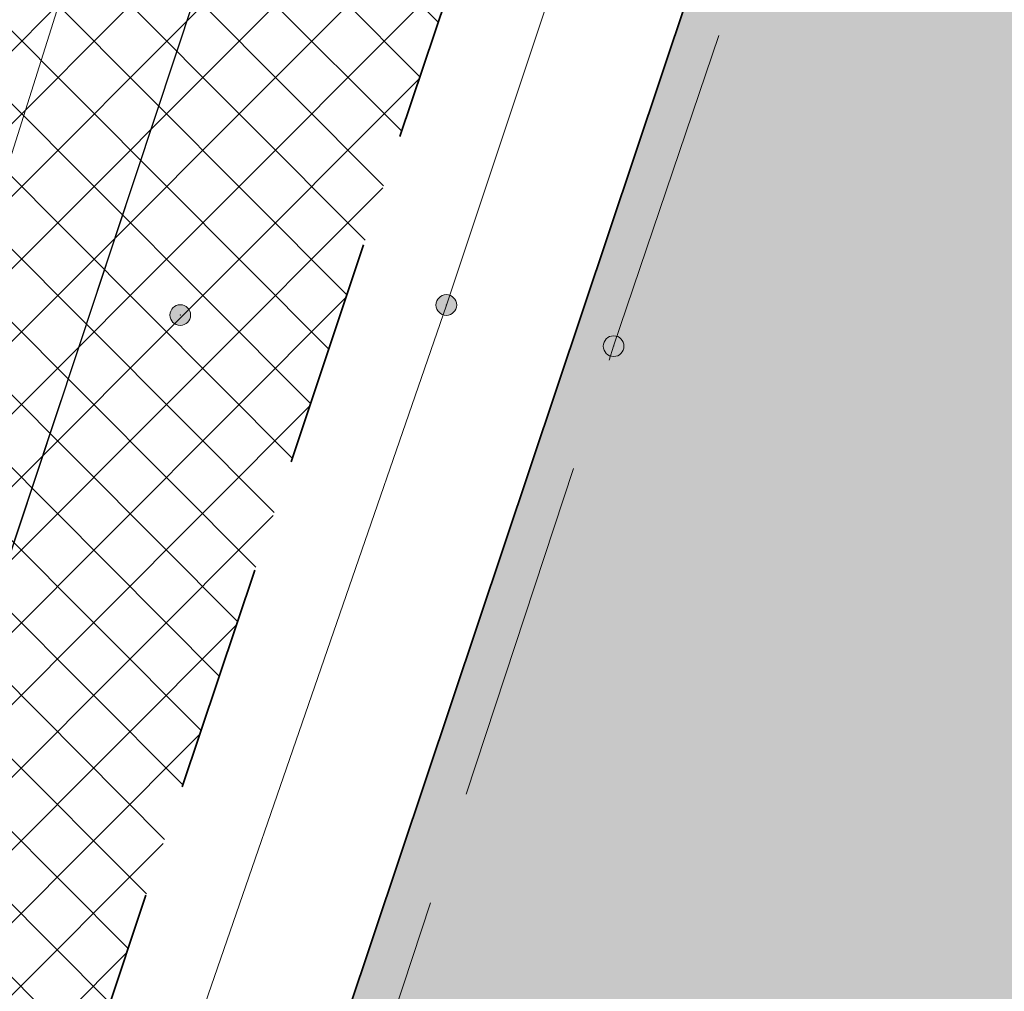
# Model space of a CAD drawing. Header units: metres. Extents: x 6599594 to 6600699, y 5687867 to 5691114.
# Tile 99 of 256: x 6599884.51 to 6599888.82, y 5688674.1 to 5688678.36. Entities that reach past the tile are written whole.
import ezdxf

# ---------------------------------------------------------------- set-up
doc = ezdxf.new("R2010")
doc.units = ezdxf.units.M
doc.header["$MEASUREMENT"] = 0
for name, pattern in [('1', [0]), ('BUG', [1.5, 1, -0.5]), ('GUK', [2, 1.5, -0.5]), ('GUZ', [1, 0.5, -0.5]), ('L_0_06', [2, 1.5, -0.5])]:
    doc.linetypes.add(name, pattern=pattern)
doc.layers.get('0').update_dxf_attribs({"color": 253, "linetype": 'CONTINUOUS', "lineweight": 13})
for name, color, linetype, lineweight in [('_kolor chodnik', 50, '1', 5), ('_kolor jezdnia', 4, '1', 0), ('_kolor zjazdy kostka', 7, '1', 5), ('_kolor ścieżka @ 1', 10, '1', 0), ('_kraweznik', 7, 'CONTINUOUS', 35), ('_obrzeze', 10, 'BUG', 35), ('Dzialki', 130, '1', 30), ('Kontury', 252, 'GUK', 9), ('OT_Komunikacja', 7, 'CONTINUOUS', 0), ('pkt_sztuczny_i_naturalny', 7, 'CONTINUOUS', 5), ('Uzytki', 252, 'GUZ', 9)]:
    doc.layers.add(name, color=color, linetype=linetype, lineweight=lineweight)
pattern_1 = [(45, (0, 0), (-0.1414213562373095, 0.1414213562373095), []), (135, (0, 0), (-0.1414213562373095, -0.1414213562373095), [])]

# ---------------------------------------------------------------- blocks, each defined once
blk = doc.blocks.new('169')
at = {"linetype": 'Continuous', "lineweight": 13}
blk.add_hatch(color=0, dxfattribs=at).paths.add_polyline_path([(0, -0.090553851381, 1), (0, 0.090553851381, 1)])
at = {"color": 0, "linetype": 'Continuous', "lineweight": 13}
blk.add_circle((0, 0), 0.090553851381, dxfattribs=at)
blk = doc.blocks.new('168')
at = {"linetype": 'Continuous', "lineweight": 13}
blk.add_hatch(color=0, dxfattribs=at).paths.add_polyline_path([(0, -0.090553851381, 1), (0, 0.090553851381, 1)])
at = {"color": 0, "linetype": 'Continuous', "lineweight": 13}
blk.add_circle((0, 0), 0.090553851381, dxfattribs=at)

msp = doc.modelspace()

# ---------------------------------------------------------------- hatches: boundary and pattern name
at = {"layer": '_kolor chodnik'}
h = msp.add_hatch(dxfattribs=at)
h.set_pattern_fill('ANSI37', color=256, scale=1.6)
h.set_pattern_definition(pattern_1)
h.paths.add_polyline_path([(6599849.938171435, 5688542.085872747), (6599852.232147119, 5688548.938742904), (6599853.573135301, 5688548.489851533), (6599853.827082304, 5688549.248475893), (6599851.793849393, 5688549.929093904), (6599849.895278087, 5688548.982823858), (6599847.823506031, 5688542.793750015)])
edge = h.paths.add_edge_path()
edge.add_line((6600018.106075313, 5689087.454911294), (6600022.42781917, 5689091.229234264))
edge.add_line((6600022.42781917, 5689091.229234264), (6600020.233254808, 5689093.742094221))
edge.add_line((6600020.233254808, 5689093.742094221), (6600017.159471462, 5689091.057656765))
edge.add_arc((6600023.275194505, 5689085.385140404), 8.34143334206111, 137.1531558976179, 148.8016577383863)
edge.add_line((6600016.140105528, 5689089.706021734), (6600018.106075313, 5689087.454911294))
h.paths.add_polyline_path([(6600038.501784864, 5689187.59229436), (6600037.906968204, 5689187.700586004), (6600037.638296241, 5689186.224843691), (6600038.240083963, 5689186.115282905)])
h.paths.add_polyline_path([(6600069.098302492, 5689360.276020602), (6600068.321239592, 5689360.413462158), (6600068.064048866, 5689358.936495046), (6600068.836639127, 5689358.799546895)])
h.paths.add_polyline_path([(6600082.393785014, 5689362.950258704), (6600082.941124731, 5689366.103121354), (6600081.481377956, 5689366.361351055), (6600080.923159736, 5689363.210828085)])
h.paths.add_polyline_path([(6600074.022236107, 5689388.065861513), (6600072.983907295, 5689388.249860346), (6600072.723374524, 5689386.772538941), (6600073.760538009, 5689386.588865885)])
h.paths.add_polyline_path([(6600105.602402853, 5689486.45426531), (6600106.738797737, 5689489.760539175), (6600105.28818975, 5689490.281952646), (6600104.132785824, 5689486.965912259)])
h.paths.add_polyline_path([(6600132.519778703, 5689678.737346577), (6600131.636986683, 5689678.922259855), (6600131.330470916, 5689677.453953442), (6600132.212256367, 5689677.269208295)])
h.paths.add_polyline_path([(6600156.649397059, 5689798.7449027), (6600156.48800471, 5689797.95886096), (6600157.450195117, 5689797.757316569), (6600157.615023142, 5689798.542205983)])
h.paths.add_polyline_path([(6600189.055358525, 5689948.643107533), (6600187.902868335, 5689948.884512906), (6600187.600024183, 5689947.417400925), (6600188.748131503, 5689947.176379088)])
edge = h.paths.add_edge_path()
edge.add_line((6600204.459383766, 5690032.969035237), (6600204.153258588, 5690031.227801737))
edge.add_arc((6600202.328347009, 5690027.299936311), 4.331100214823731, 41.853001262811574, 65.08011546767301, ccw=False)
edge.add_arc((6600032.903931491, 5690051.979071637), 174.020003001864, 352.8070218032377, 353.495463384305)
edge.add_arc((6600202.372679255, 5690027.343587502), 5.999999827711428, 55.12102442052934, 69.64815978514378)
edge = h.paths.add_edge_path()
edge.add_line((6600205.046027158, 5690040.265402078), (6600204.972740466, 5690038.483452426))
edge.add_arc((6600203.986269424, 5690044.401803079), 5.999999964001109, 279.4630688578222, 294.9140560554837)
edge.add_line((6600206.513819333, 5690038.960158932), (6600206.607027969, 5690041.030672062))
edge.add_arc((6600203.986269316, 5690044.401803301), 4.270000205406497, 284.3702444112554, 307.86193139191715, ccw=False)
edge = h.paths.add_edge_path()
edge.add_arc((6600203.547470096, 5690044.558759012), 6.446878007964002, 324.43500910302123, 356.20133685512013, ccw=False)
edge.add_arc((6600203.986269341, 5690044.401803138), 6.000000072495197, 323.2169970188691, 357.4193489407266)
h.paths.add_polyline_path([(6600208.910055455, 5690121.713696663), (6600208.146285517, 5690121.748120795), (6600207.125602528, 5690121.794124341), (6600209.971605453, 5690121.665851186)])
edge = h.paths.add_edge_path()
edge.add_line((6600238.769818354, 5690481.648294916), (6600240.338176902, 5690490.87374652))
edge.add_line((6600240.338176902, 5690490.87374652), (6600241.251295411, 5690510.829461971))
edge.add_line((6600241.251295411, 5690510.829461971), (6600239.524022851, 5690510.928942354))
edge.add_line((6600239.524022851, 5690510.928942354), (6600238.633343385, 5690491.167757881))
edge.add_line((6600238.633343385, 5690491.167757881), (6600234.579716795, 5690467.661262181))
edge.add_line((6600234.579716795, 5690467.661262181), (6600234.449796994, 5690464.966873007))
edge.add_arc((6600242.443669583, 5690464.607462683), 8.001948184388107, 177.4256737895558, 268.2543056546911)
edge.add_line((6600242.199903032, 5690456.609228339), (6600242.216657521, 5690457.359274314))
edge.add_line((6600242.216657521, 5690457.359274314), (6600242.305257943, 5690458.836738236))
edge.add_arc((6600242.444504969, 5690464.607952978), 5.772894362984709, 177.0298084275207, 268.6178439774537, ccw=False)
edge.add_line((6600236.679365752, 5690464.907083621), (6600236.951876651, 5690470.95443634))
edge.add_line((6600236.951876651, 5690470.95443634), (6600238.15078669, 5690478.210832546))
edge.add_line((6600238.15078669, 5690478.210832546), (6600238.769818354, 5690481.648294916))
h.paths.add_polyline_path([(6600238.769818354, 5690481.648294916), (6600238.15078669, 5690478.210832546), (6600239.670056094, 5690477.930590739), (6600240.266710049, 5690481.376366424)])
edge = h.paths.add_edge_path()
edge.add_line((6600223.366500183, 5690460.339976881), (6600223.278629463, 5690457.997544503))
edge.add_arc((6600220.967166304, 5690465.656339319), 7.999999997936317, 286.7940807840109, 300.2738222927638)
edge.add_line((6600225.000231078, 5690458.747331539), (6600225.240084, 5690461.623695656))
edge.add_arc((6600221.105749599, 5690465.648640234), 5.76999998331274, 293.06724424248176, 315.7681070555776, ccw=False)
edge = h.paths.add_edge_path()
edge.add_arc((6600220.025145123, 5690444.676291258), 5.770000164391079, 37.996647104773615, 59.94382588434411, ccw=False)
edge.add_line((6600224.572175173, 5690448.22839199), (6600224.817793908, 5690451.081798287))
edge.add_arc((6600220.025145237, 5690444.676291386), 7.999999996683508, 53.19588653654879, 68.15166733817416)
edge.add_line((6600223.00235276, 5690452.101669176), (6600222.91504296, 5690449.670427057))
edge = h.paths.add_edge_path()
edge.add_arc((6600221.105749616, 5690465.648640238), 7.999999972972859, 328.0222308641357, 357.0132597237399)
edge.add_line((6600229.094882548, 5690465.23180147), (6600229.218816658, 5690467.593604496))
edge.add_line((6600229.218816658, 5690467.593604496), (6600228.218919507, 5690467.645774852))
edge.add_line((6600228.218919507, 5690467.645774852), (6600227.891778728, 5690461.411918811))
h.paths.add_polyline_path([(6600200.980142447, 5690012.236744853), (6600202.317278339, 5690011.956662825), (6600202.522293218, 5690012.935421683), (6600201.182321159, 5690013.216097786)])
h.paths.add_polyline_path([(6600196.457878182, 5689983.98337835), (6600195.202332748, 5689984.246370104), (6600194.899091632, 5689982.777335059), (6600196.150355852, 5689982.515240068)])
edge = h.paths.add_edge_path()
edge.add_line((6600112.305909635, 5689517.991018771), (6600112.691041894, 5689519.807934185))
edge.add_line((6600112.691041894, 5689519.807934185), (6600113.245521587, 5689522.423769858))
edge.add_line((6600113.245521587, 5689522.423769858), (6600111.553124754, 5689522.782507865))
edge.add_line((6600111.553124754, 5689522.782507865), (6600107.405864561, 5689503.21722655))
edge.add_line((6600107.405864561, 5689503.21722655), (6600099.494506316, 5689480.361667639))
edge.add_line((6600099.494506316, 5689480.361667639), (6600099.182814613, 5689478.891218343))
edge.add_arc((6600107.008997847, 5689477.232359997), 8.000059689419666, 168.0325629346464, 257.7529108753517)
edge.add_line((6600105.311960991, 5689469.414366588), (6600105.784990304, 5689471.593619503))
edge.add_arc((6600107.008927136, 5689477.232314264), 5.769999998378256, 168.0321375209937, 257.7533362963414, ccw=False)
edge.add_line((6600101.364343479, 5689478.42879883), (6600101.647245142, 5689479.76342708))
edge.add_line((6600101.647245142, 5689479.76342708), (6600104.132785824, 5689486.965912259))
edge.add_line((6600104.132785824, 5689486.965912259), (6600105.28818975, 5689490.281952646))
edge.add_line((6600105.28818975, 5689490.281952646), (6600108.240043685, 5689498.809726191))
edge.add_line((6600108.240043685, 5689498.809726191), (6600112.305909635, 5689517.991018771))
h.paths.add_polyline_path([(6600136.009573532, 5689645.499114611), (6600138.333647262, 5689645.012304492), (6600138.661671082, 5689646.578318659), (6600134.869459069, 5689647.372651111)])
at = {"layer": '_kolor jezdnia'}
h = msp.add_hatch(dxfattribs=at)
h.set_pattern_fill('ANSI37', color=4, scale=3.5)
h.set_pattern_definition([(45, (0, 0), (-0.3093592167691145, 0.3093592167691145), []), (135, (0, 0), (-0.3093592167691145, -0.3093592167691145), [])])
edge = h.paths.add_edge_path()
edge.add_line((6599833.066047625, 5688539.933393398), (6599850.649511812, 5688527.983462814))
edge.add_arc((6599857.337592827, 5688536.653968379), 10.95025544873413, 169.5012687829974, 232.3548431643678, ccw=False)
edge.add_arc((6599858.085851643, 5688536.618142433), 11.69295282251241, 162.2507788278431, 169.9967502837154, ccw=False)
edge.add_line((6599846.949484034, 5688540.182754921), (6599847.823506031, 5688542.793750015))
edge.add_line((6599847.823506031, 5688542.793750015), (6599849.895278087, 5688548.982823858))
edge.add_line((6599849.895278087, 5688548.982823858), (6599852.434748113, 5688556.56906746))
edge.add_line((6599852.434748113, 5688556.56906746), (6599928.48625871, 5688783.760284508))
edge.add_line((6599928.48625871, 5688783.760284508), (6599931.025728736, 5688791.34652811))
edge.add_line((6599931.025728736, 5688791.34652811), (6599996.657773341, 5688987.411326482))
edge.add_line((6599996.657773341, 5688987.411326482), (6599999.197243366, 5688994.997570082))
edge.add_line((6599999.197243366, 5688994.997570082), (6600021.930100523, 5689062.908193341))
edge.add_line((6600021.930100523, 5689062.908193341), (6600017.620224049, 5689067.371531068))
edge.add_line((6600017.620224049, 5689067.371531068), (6600016.714558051, 5689064.654078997))
edge.add_line((6600016.714558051, 5689064.654078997), (6600012.423620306, 5689051.835617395))
edge.add_line((6600012.423620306, 5689051.835617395), (6600009.884150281, 5689044.249373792))
edge.add_line((6600009.884150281, 5689044.249373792), (6599977.53516164, 5688947.612159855))
edge.add_line((6599977.53516164, 5688947.612159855), (6599974.995691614, 5688940.025916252))
edge.add_line((6599974.995691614, 5688940.025916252), (6599942.096912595, 5688841.746295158))
edge.add_line((6599942.096912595, 5688841.746295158), (6599939.557442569, 5688834.160051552))
edge.add_line((6599939.557442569, 5688834.160051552), (6599882.679288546, 5688664.246042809))
edge.add_line((6599882.679288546, 5688664.246042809), (6599880.139818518, 5688656.659799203))
edge.add_line((6599880.139818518, 5688656.659799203), (6599852.46454386, 5688573.984527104))
edge.add_line((6599852.46454386, 5688573.984527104), (6599842.470137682, 5688544.127903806))
edge.add_arc((6599835.706422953, 5688546.652910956), 7.219660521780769, 248.5480913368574, 339.52856074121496, ccw=False)
h.paths.add_polyline_path([(6600044.653202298, 5689172.271628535), (6600046.276244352, 5689181.431901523), (6600047.759199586, 5689189.801539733), (6600051.0603021, 5689208.432603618), (6600052.368792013, 5689215.817578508), (6600054.808584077, 5689229.587499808), (6600056.11707399, 5689236.972474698), (6600057.346666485, 5689243.912161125), (6600058.655146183, 5689251.297078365), (6600058.831439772, 5689252.292060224), (6600060.098987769, 5689259.445963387), (6600060.139929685, 5689259.677035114), (6600061.407468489, 5689266.830886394), (6600072.329030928, 5689328.470998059), (6600073.637511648, 5689335.855921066), (6600077.337304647, 5689356.73715072), (6600078.820259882, 5689365.106788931), (6600081.142794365, 5689378.214921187), (6600082.538516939, 5689386.092227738), (6600095.187867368, 5689457.483787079), (6600091.082877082, 5689465.8405575), (6600089.043088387, 5689454.328211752), (6600087.870641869, 5689447.711051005), (6600087.560133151, 5689445.958573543), (6600086.562151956, 5689440.326076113), (6600082.433200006, 5689417.022719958), (6600080.95024477, 5689408.65308175), (6600077.202698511, 5689387.502337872), (6600075.719743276, 5689379.132699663), (6600073.469199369, 5689366.430874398), (6600071.986244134, 5689358.061236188), (6600069.98686466, 5689346.776955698), (6600068.591142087, 5689338.899649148), (6600065.559290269, 5689321.78820693), (6600064.163567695, 5689313.910900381), (6600059.719426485, 5689288.828650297), (6600058.323703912, 5689280.951343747), (6600057.563846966, 5689276.662793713), (6600056.168124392, 5689268.785487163), (6600054.804920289, 5689261.091711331), (6600053.409197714, 5689253.21440478), (6600053.264817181, 5689252.399536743), (6600051.869094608, 5689244.522230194), (6600051.183555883, 5689240.653124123), (6600049.787833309, 5689232.775817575), (6600046.593849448, 5689214.749319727), (6600045.198126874, 5689206.872013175), (6600044.41754409, 5689202.466488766), (6600042.934588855, 5689194.096850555), (6600036.429952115, 5689157.38538759), (6600034.946996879, 5689149.01574938), (6600030.579776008, 5689124.367629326), (6600027.529365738, 5689107.151445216), (6600024.895072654, 5689094.014582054), (6600030.583685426, 5689094.264316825), (6600032.945013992, 5689106.191885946), (6600043.170247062, 5689163.901990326)])
edge = h.paths.add_edge_path()
edge.add_line((6600111.106812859, 5689535.144351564), (6600111.256844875, 5689535.85214863))
edge.add_line((6600111.256844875, 5689535.85214863), (6600112.915748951, 5689543.678261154))
edge.add_line((6600112.915748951, 5689543.678261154), (6600117.304772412, 5689564.384094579))
edge.add_line((6600117.304772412, 5689564.384094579), (6600119.067357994, 5689572.699339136))
edge.add_line((6600119.067357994, 5689572.699339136), (6600120.087667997, 5689577.512794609))
edge.add_line((6600120.087667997, 5689577.512794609), (6600121.642890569, 5689584.849775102))
edge.add_line((6600121.642890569, 5689584.849775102), (6600128.436769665, 5689616.900852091))
edge.add_line((6600128.436769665, 5689616.900852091), (6600129.991992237, 5689624.237832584))
edge.add_line((6600129.991992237, 5689624.237832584), (6600132.660554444, 5689636.827148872))
edge.add_line((6600132.660554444, 5689636.827148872), (6600133.208838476, 5689639.444704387))
edge.add_line((6600133.208838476, 5689639.444704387), (6600134.848957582, 5689647.274775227))
edge.add_line((6600134.848957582, 5689647.274775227), (6600138.97649476, 5689666.979995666))
edge.add_line((6600138.97649476, 5689666.979995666), (6600140.51410642, 5689674.320687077))
edge.add_line((6600140.51410642, 5689674.320687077), (6600145.209128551, 5689696.735129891))
edge.add_line((6600145.209128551, 5689696.735129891), (6600146.746740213, 5689704.075821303))
edge.add_line((6600146.746740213, 5689704.075821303), (6600151.462308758, 5689726.588354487))
edge.add_line((6600151.462308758, 5689726.588354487), (6600152.999920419, 5689733.929045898))
edge.add_line((6600152.999920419, 5689733.929045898), (6600155.244070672, 5689744.642813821))
edge.add_line((6600155.244070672, 5689744.642813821), (6600156.781682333, 5689751.983505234))
edge.add_line((6600156.781682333, 5689751.983505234), (6600161.635515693, 5689775.156126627))
edge.add_line((6600161.635515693, 5689775.156126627), (6600163.378142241, 5689783.475576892))
edge.add_line((6600163.378142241, 5689783.475576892), (6600163.850769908, 5689785.731942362))
edge.add_line((6600163.850769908, 5689785.731942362), (6600167.028500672, 5689800.902704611))
edge.add_line((6600167.028500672, 5689800.902704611), (6600179.49088801, 5689860.399222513))
edge.add_line((6600179.49088801, 5689860.399222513), (6600181.233514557, 5689868.718672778))
edge.add_line((6600181.233514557, 5689868.718672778), (6600181.84713393, 5689871.648144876))
edge.add_line((6600181.84713393, 5689871.648144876), (6600183.384745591, 5689878.988836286))
edge.add_line((6600183.384745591, 5689878.988836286), (6600184.935818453, 5689886.393792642))
edge.add_line((6600184.935818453, 5689886.393792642), (6600186.575937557, 5689894.223863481))
edge.add_line((6600186.575937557, 5689894.223863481), (6600194.05133812, 5689929.912074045))
edge.add_line((6600194.05133812, 5689929.912074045), (6600195.691457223, 5689937.742144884))
edge.add_line((6600195.691457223, 5689937.742144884), (6600202.915799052, 5689972.231779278))
edge.add_line((6600202.915799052, 5689972.231779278), (6600204.555918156, 5689980.061850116))
edge.add_line((6600204.555918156, 5689980.061850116), (6600206.062781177, 5689987.255744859))
edge.add_line((6600206.062781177, 5689987.255744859), (6600207.702900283, 5689995.085815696))
edge.add_line((6600207.702900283, 5689995.085815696), (6600210.232559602, 5690007.162628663))
edge.add_line((6600210.232559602, 5690007.162628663), (6600211.694938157, 5690014.144150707))
edge.add_arc((6600028.177652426, 5690052.584442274), 187.5000004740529, 348.1696294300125, 357.4195276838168)
edge.add_line((6600215.487522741, 5690044.142720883), (6600208.310270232, 5690026.480446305))
edge.add_arc((6600032.903933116, 5690051.97907145), 177.2500013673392, 348.1696294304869, 351.7289130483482, ccw=False)
edge.add_line((6600206.38894146, 5690015.640182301), (6600205.966941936, 5690013.625519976))
edge.add_line((6600205.966941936, 5690013.625519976), (6600204.326822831, 5690005.795449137))
edge.add_line((6600204.326822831, 5690005.795449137), (6600197.076961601, 5689971.183982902))
edge.add_line((6600197.076961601, 5689971.183982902), (6600195.334335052, 5689962.864532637))
edge.add_line((6600195.334335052, 5689962.864532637), (6600193.44722506, 5689953.855305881))
edge.add_line((6600193.44722506, 5689953.855305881), (6600191.909227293, 5689946.512771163))
edge.add_line((6600191.909227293, 5689946.512771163), (6600185.496844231, 5689915.899498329))
edge.add_line((6600185.496844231, 5689915.899498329), (6600183.856521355, 5689908.068454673))
edge.add_line((6600183.856521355, 5689908.068454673), (6600182.066605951, 5689899.523243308))
edge.add_line((6600182.066605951, 5689899.523243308), (6600180.32407057, 5689891.204228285))
edge.add_line((6600180.32407057, 5689891.204228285), (6600174.320344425, 5689862.541919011))
edge.add_line((6600174.320344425, 5689862.541919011), (6600172.577809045, 5689854.222903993))
edge.add_line((6600172.577809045, 5689854.222903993), (6600163.663810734, 5689811.666703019))
edge.add_line((6600163.663810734, 5689811.666703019), (6600162.023782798, 5689803.837067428))
edge.add_line((6600162.023782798, 5689803.837067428), (6600160.924220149, 5689798.587659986))
edge.add_line((6600160.924220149, 5689798.587659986), (6600159.279208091, 5689790.734229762))
edge.add_line((6600159.279208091, 5689790.734229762), (6600157.107250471, 5689780.365115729))
edge.add_line((6600157.107250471, 5689780.365115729), (6600155.462238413, 5689772.511685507))
edge.add_line((6600155.462238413, 5689772.511685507), (6600153.380318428, 5689762.572418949))
edge.add_line((6600153.380318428, 5689762.572418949), (6600151.735124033, 5689754.718118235))
edge.add_line((6600151.735124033, 5689754.718118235), (6600148.586504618, 5689739.686336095))
edge.add_line((6600148.586504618, 5689739.686336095), (6600146.885007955, 5689731.563243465))
edge.add_line((6600146.885007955, 5689731.563243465), (6600141.75088822, 5689707.052510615))
edge.add_line((6600141.75088822, 5689707.052510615), (6600140.110896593, 5689699.223048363))
edge.add_line((6600140.110896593, 5689699.223048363), (6600133.483561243, 5689667.583574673))
edge.add_line((6600133.483561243, 5689667.583574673), (6600131.860394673, 5689659.834436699))
edge.add_line((6600131.860394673, 5689659.834436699), (6600131.740984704, 5689659.26436315))
edge.add_line((6600131.740984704, 5689659.26436315), (6600130.117814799, 5689651.515209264))
edge.add_line((6600130.117814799, 5689651.515209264), (6600127.27873359, 5689637.961189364))
edge.add_line((6600127.27873359, 5689637.961189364), (6600126.924568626, 5689636.290366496))
edge.add_line((6600126.924568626, 5689636.290366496), (6600125.166244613, 5689627.995226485))
edge.add_line((6600125.166244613, 5689627.995226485), (6600118.009503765, 5689594.232298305))
edge.add_line((6600118.009503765, 5689594.232298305), (6600116.25117975, 5689585.937158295))
edge.add_line((6600116.25117975, 5689585.937158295), (6600113.665314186, 5689573.737975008))
edge.add_line((6600113.665314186, 5689573.737975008), (6600111.898534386, 5689565.402943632))
edge.add_line((6600111.898534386, 5689565.402943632), (6600104.889982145, 5689532.339115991))
edge.add_line((6600104.889982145, 5689532.339115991), (6600103.22663594, 5689524.492047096))
edge.add_line((6600103.22663594, 5689524.492047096), (6600096.623876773, 5689493.342605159))
edge.add_line((6600096.623876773, 5689493.342605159), (6600094.968986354, 5689485.535427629))
edge.add_line((6600094.968986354, 5689485.535427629), (6600094.300101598, 5689482.379870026))
edge.add_line((6600094.300101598, 5689482.379870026), (6600099.182814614, 5689478.891218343))
edge.add_line((6600099.182814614, 5689478.891218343), (6600099.494506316, 5689480.361667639))
edge.add_line((6600099.494506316, 5689480.361667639), (6600111.106812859, 5689535.144351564))
edge = h.paths.add_edge_path()
edge.add_arc((6600239.213891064, 5690851.400367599), 10.00000000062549, -2.8342403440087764, 76.13703556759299, ccw=False)
edge.add_line((6600249.201658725, 5690850.905901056), (6600249.082723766, 5690848.503524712))
edge.add_line((6600249.082723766, 5690848.503524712), (6600247.016487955, 5690806.767468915))
edge.add_line((6600247.016487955, 5690806.767468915), (6600246.092398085, 5690789.152178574))
edge.add_line((6600246.092398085, 5690789.152178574), (6600233.768116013, 5690572.015170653))
edge.add_line((6600233.768116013, 5690572.015170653), (6600228.959056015, 5690465.296202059))
edge.add_line((6600228.959056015, 5690465.296202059), (6600234.588724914, 5690465.017134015))
edge.add_line((6600234.588724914, 5690465.017134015), (6600239.262540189, 5690571.767576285))
edge.add_line((6600239.262540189, 5690571.767576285), (6600252.50503885, 5690806.400146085))
edge.add_line((6600252.50503885, 5690806.400146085), (6600254.569211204, 5690848.094521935))
edge.add_arc((6600262.559425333, 5690847.6989487), 7.999999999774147, 76.13703557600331, 177.1657596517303, ccw=False)
edge.add_line((6600264.476229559, 5690855.465921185), (6600241.609896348, 5690861.109083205))
edge = h.paths.add_edge_path()
edge.add_line((6600250.031475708, 5690451.625307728), (6600250.231741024, 5690455.772579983))
edge.add_line((6600250.231741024, 5690455.772579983), (6600246.257763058, 5690456.417303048))
edge.add_line((6600246.257763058, 5690456.417303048), (6600242.171761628, 5690456.61060902))
edge.add_arc((6600242.563100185, 5690464.586983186), 7.985968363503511, 176.9123644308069, 267.1911945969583, ccw=False)
edge.add_line((6600234.588724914, 5690465.017134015), (6600228.959056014, 5690465.296202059))
edge.add_arc((6600220.965133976, 5690465.657286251), 8.002072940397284, 267.8289300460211, 357.413716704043, ccw=False)
edge.add_line((6600220.661989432, 5690457.660957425), (6600212.406915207, 5690458.119572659))
edge.add_line((6600212.406915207, 5690458.119572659), (6600208.431872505, 5690457.817501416))
edge.add_line((6600208.431872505, 5690457.817501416), (6600208.233912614, 5690454.548331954))
edge.add_line((6600208.233912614, 5690454.548331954), (6600212.129565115, 5690453.127270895))
edge.add_line((6600212.129565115, 5690453.127270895), (6600218.640548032, 5690452.76554962))
edge.add_line((6600218.640548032, 5690452.76554962), (6600216.486747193, 5690452.885205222))
edge.add_line((6600216.486747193, 5690452.885205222), (6600220.468905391, 5690452.663974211))
edge.add_arc((6600220.025145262, 5690444.676291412), 7.99999997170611, -0.3386579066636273, 86.8201700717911, ccw=False)
edge.add_line((6600228.025005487, 5690444.629006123), (6600227.803602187, 5690439.649256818))
edge.add_line((6600227.803602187, 5690439.649256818), (6600226.885525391, 5690435.936828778))
edge.add_line((6600226.885525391, 5690435.936828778), (6600225.534849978, 5690405.967249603))
edge.add_line((6600225.534849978, 5690405.967249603), (6600226.115199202, 5690402.187514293))
edge.add_line((6600226.115199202, 5690402.187514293), (6600213.445139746, 5690121.008786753))
edge.add_line((6600213.445139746, 5690121.008786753), (6600213.352800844, 5690118.960058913))
edge.add_line((6600213.352800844, 5690118.960058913), (6600209.980184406, 5690044.131649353))
edge.add_arc((6600203.98626942, 5690044.401803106), 5.999999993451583, 257.4162346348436, 357.41934921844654, ccw=False)
edge.add_line((6600202.679069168, 5690038.545931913), (6600201.589735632, 5690033.666039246))
edge.add_line((6600201.589735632, 5690033.666039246), (6600203.67987942, 5690033.199458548))
edge.add_arc((6600202.372679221, 5690027.343587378), 5.999999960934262, -8.27108729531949, 77.41623506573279, ccw=False)
edge.add_line((6600208.310270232, 5690026.480446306), (6600215.487522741, 5690044.142720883))
edge.add_line((6600215.487522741, 5690044.142720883), (6600216.199687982, 5690059.9446614))
edge.add_line((6600216.199687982, 5690059.9446614), (6600216.537356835, 5690067.437056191))
edge.add_line((6600216.537356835, 5690067.437056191), (6600223.893528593, 5690230.66011469))
edge.add_line((6600223.893528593, 5690230.66011469), (6600224.231197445, 5690238.152509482))
edge.add_line((6600224.231197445, 5690238.152509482), (6600233.507835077, 5690443.987992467))
edge.add_arc((6600241.499722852, 5690443.627812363), 7.999999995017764, 87.29208981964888, 177.4195277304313, ccw=False)
edge.add_line((6600241.877677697, 5690451.618879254), (6600246.021541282, 5690451.422886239))
edge.add_line((6600246.021541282, 5690451.422886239), (6600246.427694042, 5690451.44338883))
edge.add_line((6600246.427694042, 5690451.44338883), (6600246.79397003, 5690451.461878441))
edge.add_line((6600246.79397003, 5690451.461878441), (6600250.031475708, 5690451.625307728))
edge = h.paths.add_edge_path()
edge.add_line((6600007.33756506, 5689086.20374581), (6600006.980466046, 5689080.740822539))
edge.add_line((6600006.980466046, 5689080.740822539), (6600007.229745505, 5689080.720859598))
edge.add_line((6600007.229745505, 5689080.720859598), (6600008.093335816, 5689080.601653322))
edge.add_line((6600008.093335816, 5689080.601653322), (6600008.702681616, 5689080.53831051))
edge.add_arc((6600008.140193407, 5689070.554142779), 9.999999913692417, -18.557800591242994, 86.77547804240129, ccw=False)
edge.add_line((6600017.620224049, 5689067.371531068), (6600021.930100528, 5689062.908193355))
edge.add_arc((6599734.83819726, 5689159.011261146), 302.7499967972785, 341.4922000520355, 343.8640860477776)
edge.add_arc((6600034.895369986, 5689072.315877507), 9.581213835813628, 98.63328270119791, 164.5273290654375, ccw=False)
edge.add_line((6600033.457137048, 5689081.788529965), (6600033.832640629, 5689081.798737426))
edge.add_line((6600033.832640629, 5689081.798737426), (6600034.422462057, 5689082.05700874))
edge.add_line((6600034.422462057, 5689082.05700874), (6600036.833623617, 5689082.139040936))
edge.add_line((6600036.833623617, 5689082.139040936), (6600036.730225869, 5689087.148851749))
edge.add_line((6600036.730225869, 5689087.148851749), (6600036.579860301, 5689087.134303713))
edge.add_arc((6600036.479565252, 5689093.136286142), 6.002820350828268, 169.1687651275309, 270.9573417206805, ccw=False)
edge.add_line((6600030.583685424, 5689094.264316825), (6600024.895072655, 5689094.014582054))
edge.add_arc((6600015.200558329, 5689096.162123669), 9.929528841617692, 271.0943432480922, 347.5094668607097, ccw=False)
edge.add_arc((6600014.909438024, 5689089.646776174), 3.446070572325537, 264.4236009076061, 278.0194998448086, ccw=False)
edge.add_line((6600014.574573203, 5689086.217014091), (6600014.299554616, 5689086.232508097))
edge.add_line((6600014.299554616, 5689086.232508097), (6600010.474232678, 5689086.448019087))
edge.add_line((6600010.474232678, 5689086.448019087), (6600007.33756506, 5689086.20374581))
edge = h.paths.add_edge_path()
edge.add_line((6600105.490725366, 5689463.953528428), (6600106.927559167, 5689464.047234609))
edge.add_line((6600106.927559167, 5689464.047234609), (6600107.835, 5689468.66))
edge.add_line((6600107.835, 5689468.66), (6600105.311960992, 5689469.414366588))
edge.add_arc((6600107.008997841, 5689477.232359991), 8.000059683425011, 168.0325628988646, 257.75291091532, ccw=False)
edge.add_line((6600099.182814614, 5689478.891218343), (6600094.300101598, 5689482.379870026))
edge.add_arc((6600586.245114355, 5689378.104238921), 502.8750369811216, 168.032376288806, 169.9522165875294)
edge.add_line((6600091.082877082, 5689465.8405575), (6600095.187867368, 5689457.483787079))
edge.add_arc((6600103.065173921, 5689456.088064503), 8.000000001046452, 77.7533362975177, 169.9524553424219, ccw=False)
edge.add_line((6600104.762140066, 5689463.906012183), (6600105.490725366, 5689463.953528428))
at = {"layer": '_kolor zjazdy kostka'}
h = msp.add_hatch(dxfattribs=at)
h.set_pattern_fill('ANSI37', color=256, scale=1.6)
h.set_pattern_definition(pattern_1)
h.paths.add_polyline_path([(6600244.137440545, 5690813.934732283), (6600242.369522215, 5690814.022127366), (6600242.097568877, 5690808.528921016), (6600243.865482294, 5690808.441426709)])
h.paths.add_polyline_path([(6600247.012128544, 5690806.679412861), (6600247.442736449, 5690815.377295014), (6600247.393289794, 5690814.378518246), (6600247.113277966, 5690808.722537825)])
h.paths.add_polyline_path([(6600242.297085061, 5690788.088808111), (6600240.958726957, 5690788.155683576), (6600240.648818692, 5690782.664569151), (6600241.987258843, 5690782.599147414)])
h.paths.add_polyline_path([(6600245.558275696, 5690780.919298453), (6600246.037231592, 5690789.405686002), (6600244.985820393, 5690788.453468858), (6600244.612601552, 5690781.981345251)])
h.paths.add_polyline_path([(6600241.348405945, 5690723.711515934), (6600242.272017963, 5690722.691689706), (6600242.749709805, 5690731.155680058), (6600241.698138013, 5690730.203317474), (6600241.472690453, 5690726.27550499)])
h.paths.add_polyline_path([(6600225.772794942, 5690394.589141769), (6600224.731429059, 5690393.637598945), (6600224.461246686, 5690387.644646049), (6600225.412923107, 5690386.603142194)])
h.paths.add_polyline_path([(6600223.012390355, 5690333.280720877), (6600223.372595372, 5690341.272607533), (6600222.32835346, 5690340.318436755), (6600222.058239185, 5690334.324941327)])
h.paths.add_polyline_path([(6600215.496388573, 5690166.390602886), (6600215.856593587, 5690174.382489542), (6600214.812834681, 5690173.428760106), (6600214.542018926, 5690167.435062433)])
h.paths.add_polyline_path([(6600212.446537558, 5690121.053392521), (6600213.399499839, 5690120.010473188), (6600213.788744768, 5690128.503024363), (6600212.745135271, 5690127.54943145)])
h.paths.add_polyline_path([(6600209.977420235, 5690121.665589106), (6600210.225142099, 5690127.162117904), (6600207.346107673, 5690127.291879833), (6600207.119593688, 5690121.794395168)])
h.paths.add_polyline_path([(6600207.950178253, 5690070.725854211), (6600204.880846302, 5690070.828947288), (6600204.643784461, 5690065.333808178), (6600207.702521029, 5690065.204598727)])
h.paths.add_polyline_path([(6600200.981479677, 5690012.236464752), (6600199.969248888, 5690007.339980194), (6600201.282587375, 5690007.064882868), (6600202.31726072, 5690011.956666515)])
h.paths.add_polyline_path([(6600193.613960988, 5689970.406358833), (6600192.398010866, 5689970.660657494), (6600191.286205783, 5689965.274578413), (6600192.486379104, 5689965.023185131)])
h.paths.add_polyline_path([(6600189.061271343, 5689948.671423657), (6600189.98413328, 5689953.050774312), (6600188.818902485, 5689953.32186217), (6600187.908781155, 5689948.91282903)])
h.paths.add_polyline_path([(6600180.976201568, 5689915.317449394), (6600179.952861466, 5689910.421322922), (6600181.008474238, 5689910.200199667), (6600182.033843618, 5689915.09540201)])
h.paths.add_polyline_path([(6600176.508279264, 5689893.538690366), (6600177.476023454, 5689893.335973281), (6600178.603605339, 5689898.719146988), (6600177.636002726, 5689898.922290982)])
h.paths.add_polyline_path([(6600179.28182965, 5689859.401159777), (6600180.522246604, 5689860.211927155), (6600181.057490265, 5689860.561775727), (6600183.598022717, 5689860.029600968), (6600184.726606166, 5689865.412570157), (6600182.186324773, 5689865.943033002), (6600181.604764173, 5689866.832779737), (6600181.024456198, 5689867.720610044)])
h.paths.add_polyline_path([(6600160.200810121, 5689810.862606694), (6600159.232772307, 5689811.065842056), (6600158.207991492, 5689806.171529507), (6600159.175735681, 5689805.968812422)])
h.paths.add_polyline_path([(6600156.49391753, 5689797.987177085), (6600155.463416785, 5689793.068691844), (6600156.431160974, 5689792.865974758), (6600157.461419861, 5689797.784520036)])
edge = h.paths.add_edge_path()
edge.add_arc((6600173.111981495, 5689800.679690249), 5.999999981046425, 204.673115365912, 239.5411154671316, ccw=False)
edge.add_arc((6600173.162096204, 5689800.685330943), 6.047914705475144, 168.3203586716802, 204.5234866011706, ccw=False)
edge.add_line((6600167.239404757, 5689801.9096668), (6600163.651667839, 5689784.781499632))
edge.add_arc((6600169.524220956, 5689783.551410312), 5.999999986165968, 139.2146049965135, 168.1696294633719, ccw=False)
edge.add_arc((6600169.524220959, 5689783.551410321), 5.999999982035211, 96.80962310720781, 139.2146050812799, ccw=False)
edge.add_line((6600168.812796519, 5689789.509083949), (6600170.070461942, 5689795.507731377))
h.paths.add_polyline_path([(6600163.526364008, 5689776.866746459), (6600166.051243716, 5689776.337874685), (6600167.179826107, 5689781.720838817), (6600164.653945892, 5689782.249920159), (6600163.941148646, 5689783.340449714), (6600163.493329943, 5689784.025580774), (6600161.750703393, 5689775.706130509), (6600162.438017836, 5689776.155376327)])
h.paths.add_polyline_path([(6600152.614191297, 5689774.643430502), (6600153.639138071, 5689779.536616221), (6600152.646757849, 5689779.744928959), (6600151.646447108, 5689774.846147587)])
h.paths.add_polyline_path([(6600150.121074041, 5689767.466820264), (6600148.177624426, 5689758.16795459), (6600149.115997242, 5689757.971390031), (6600151.066362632, 5689767.268392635)])
h.paths.add_polyline_path([(6600142.970741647, 5689739.332500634), (6600141.888449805, 5689734.142420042), (6600144.036614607, 5689733.695518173), (6600145.123068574, 5689738.882330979)])
h.paths.add_polyline_path([(6600136.256357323, 5689701.052153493), (6600137.154085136, 5689700.864096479), (6600138.287960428, 5689706.274871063), (6600137.386492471, 5689706.464182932)])
h.paths.add_polyline_path([(6600130.081494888, 5689667.099389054), (6600129.212847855, 5689667.281639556), (6600128.083282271, 5689661.898895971), (6600128.953953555, 5689661.716447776)])
h.paths.add_polyline_path([(6600128.397394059, 5689659.030340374), (6600127.554144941, 5689659.207226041), (6600126.49340855, 5689653.810049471), (6600127.269860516, 5689653.647397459)])
h.paths.add_polyline_path([(6600134.990411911, 5689640.633636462), (6600137.30714639, 5689640.148363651), (6600138.339560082, 5689645.040620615), (6600136.015486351, 5689645.500958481), (6600135.435178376, 5689646.388788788), (6600134.8548704, 5689647.276619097), (6600133.214751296, 5689639.446548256), (6600134.102581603, 5689640.026856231)])
h.paths.add_polyline_path([(6600122.164164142, 5689634.294831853), (6600121.024067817, 5689628.914244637), (6600122.015114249, 5689628.705875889), (6600123.155614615, 5689634.086346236)])
h.paths.add_polyline_path([(6600114.54207576, 5689593.450769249), (6600113.493359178, 5689593.398339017), (6600112.364315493, 5689588.045694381), (6600113.29076438, 5689587.54753241)])
h.paths.add_polyline_path([(6600110.194543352, 5689572.941097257), (6600109.20781945, 5689573.148880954), (6600108.067717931, 5689567.768269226), (6600109.05014319, 5689567.535215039)])
h.paths.add_polyline_path([(6600119.083213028, 5689565.540446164), (6600119.089125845, 5689565.542290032), (6600121.462438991, 5689565.065690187), (6600122.598093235, 5689570.447168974), (6600120.229622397, 5689570.949214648), (6600119.651446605, 5689571.8119627), (6600119.073270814, 5689572.727655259), (6600117.310757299, 5689564.412754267)])
h.paths.add_polyline_path([(6600101.698666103, 5689532.937884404), (6600100.730666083, 5689533.141679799), (6600099.694214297, 5689528.250234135), (6600100.669121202, 5689528.045267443)])
h.paths.add_polyline_path([(6600094.064021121, 5689496.827028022), (6600093.080194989, 5689497.033910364), (6600092.036590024, 5689492.143967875), (6600093.038865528, 5689491.933250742)])
h.paths.add_polyline_path([(6600083.709836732, 5689453.74980843), (6600082.738586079, 5689448.336231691), (6600084.647281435, 5689448.027407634), (6600085.606840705, 5689453.416583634)])
h.paths.add_polyline_path([(6600084.434394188, 5689446.82589514), (6600083.348896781, 5689447.018140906), (6600082.567374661, 5689442.58660872), (6600083.649300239, 5689442.394910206)])
h.paths.add_polyline_path([(6600078.04194071, 5689410.721110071), (6600078.996952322, 5689416.137564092), (6600078.054833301, 5689416.304853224), (6600077.111232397, 5689410.886043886)])
h.paths.add_polyline_path([(6600072.911565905, 5689386.768652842), (6600071.960466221, 5689381.312635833), (6600072.800073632, 5689381.16322159), (6600073.766450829, 5689386.590709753)])
h.paths.add_polyline_path([(6600082.887400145, 5689379.432062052), (6600085.278102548, 5689379.03494316), (6600086.160383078, 5689383.956496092), (6600083.759726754, 5689384.355378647), (6600083.152078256, 5689385.224725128), (6600082.544429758, 5689386.094071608), (6600081.148707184, 5689378.216765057), (6600082.018053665, 5689378.824413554)])
h.paths.add_polyline_path([(6600080.731401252, 5689363.247695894), (6600080.041469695, 5689363.369939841), (6600079.433821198, 5689364.239286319), (6600078.8261727, 5689365.1086328), (6600077.343217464, 5689356.73899459), (6600078.212563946, 5689357.346643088), (6600079.081910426, 5689357.954291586), (6600081.429189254, 5689357.564866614), (6600082.388748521, 5689362.980514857)])
h.paths.add_polyline_path([(6600069.104215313, 5689360.304336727), (6600070.063917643, 5689365.720487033), (6600069.2708267, 5689365.861009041), (6600068.327152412, 5689360.441778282)])
h.paths.add_polyline_path([(6600066.550616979, 5689345.891799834), (6600065.546169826, 5689346.069805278), (6600064.677796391, 5689341.145792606), (6600065.678290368, 5689340.968483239)])
h.paths.add_polyline_path([(6600061.138656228, 5689321.077501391), (6600060.270282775, 5689316.15348863), (6600061.250715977, 5689315.979734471), (6600062.127590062, 5689320.902245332)])
h.paths.add_polyline_path([(6600055.325252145, 5689288.11325564), (6600054.456878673, 5689283.189242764), (6600055.410852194, 5689283.020177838), (6600056.283178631, 5689287.917022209)])
h.paths.add_polyline_path([(6600048.045675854, 5689182.819289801), (6600050.371939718, 5689182.407116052), (6600051.31444535, 5689187.67761207), (6600048.980409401, 5689188.064690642), (6600048.372760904, 5689188.934037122), (6600047.765112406, 5689189.803383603), (6600046.306982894, 5689181.603992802), (6600046.972918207, 5689182.069462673)])
h.paths.add_polyline_path([(6600040.943690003, 5689201.374141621), (6600039.339175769, 5689201.66987967), (6600038.429882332, 5689196.244216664), (6600039.984130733, 5689195.958493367)])
h.paths.add_polyline_path([(6600032.993704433, 5689156.473759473), (6600032.278185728, 5689156.600537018), (6600031.299242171, 5689151.188930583), (6600032.034145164, 5689151.058111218)])
h.paths.add_polyline_path([(6600026.309179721, 5689123.603833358), (6600025.417362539, 5689118.683970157), (6600026.271201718, 5689118.532684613), (6600027.143528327, 5689123.456001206)])
h.paths.add_polyline_path([(6600013.302986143, 5689054.462576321), (6600015.842456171, 5689062.048819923), (6600014.576741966, 5689061.417973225), (6600012.672139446, 5689055.728290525)])
h.paths.add_polyline_path([(6599974.547216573, 5688938.686171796), (6599977.086686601, 5688946.272415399), (6599975.820972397, 5688945.641568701), (6599973.916369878, 5688939.951886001)])
h.paths.add_polyline_path([(6599942.102825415, 5688841.748139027), (6599940.837111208, 5688841.117292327), (6599938.932508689, 5688835.427609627), (6599939.563355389, 5688834.161895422)])
h.paths.add_polyline_path([(6599882.685201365, 5688664.247886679), (6599881.419487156, 5688663.617039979), (6599879.514884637, 5688657.927357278), (6599880.145731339, 5688656.661643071)])
h.paths.add_polyline_path([(6599851.799762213, 5688549.930937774), (6599853.832995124, 5688549.250319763), (6599855.42016389, 5688553.991722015), (6599853.386930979, 5688554.672340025), (6599852.913795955, 5688555.621625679), (6599852.440660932, 5688556.570911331), (6599849.901190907, 5688548.984667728)])
h.paths.add_polyline_path([(6600233.581687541, 5690586.458647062), (6600234.520016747, 5690585.337735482), (6600234.976631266, 5690593.428266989), (6600233.922640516, 5690592.499827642)])
h.paths.add_polyline_path([(6600231.72837122, 5690526.750719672), (6600230.676277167, 5690525.793817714), (6600230.420013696, 5690519.782861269), (6600231.363586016, 5690518.655686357)])
h.paths.add_polyline_path([(6600237.577122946, 5690639.505119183), (6600236.516490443, 5690638.540451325), (6600236.176926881, 5690632.541599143), (6600237.1204992, 5690631.41442423)])
h.paths.add_polyline_path([(6600238.927801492, 5690681.139540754), (6600239.8637879, 5690680.021427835), (6600240.320411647, 5690688.112122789), (6600239.268317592, 5690687.155220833)])
h.paths.add_polyline_path([(6600218.12228406, 5690224.814875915), (6600217.079933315, 5690223.86243318), (6600216.809648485, 5690217.865326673), (6600217.762143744, 5690216.822918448)])
h.paths.add_polyline_path([(6600219.363739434, 5690274.535639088), (6600220.31588625, 5690273.493612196), (6600220.675810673, 5690281.480778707), (6600219.633750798, 5690280.528598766)])
h.paths.add_polyline_path([(6600168.759867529, 5689856.554734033), (6600169.729143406, 5689856.3516961), (6600170.857343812, 5689861.737822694), (6600169.889741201, 5689861.940966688)])
h.paths.add_polyline_path([(6600168.841833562, 5689852.115601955), (6600167.871405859, 5689852.319339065), (6600166.844894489, 5689847.425845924), (6600167.816759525, 5689847.221809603)])
at = {"layer": '_kolor ścieżka @ 1'}
h = msp.add_hatch(dxfattribs=at)
h.set_pattern_fill('ANSI37', color=10, scale=1.8)
h.set_pattern_definition([(45, (0, 0), (-0.1590990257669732, 0.1590990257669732), []), (135, (0, 0), (-0.1590990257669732, -0.1590990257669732), [])])
edge = h.paths.add_edge_path()
edge.add_line((6599877.145262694, 5688659.244027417), (6599854.614951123, 5688591.938475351))
edge.add_line((6599854.614951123, 5688591.938475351), (6599854.214414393, 5688589.387325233))
edge.add_line((6599854.214414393, 5688589.387325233), (6599839.435327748, 5688545.233719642))
edge.add_arc((6599834.523035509, 5688547.748213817), 5.518450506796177, 246.51508714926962, 332.8930934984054, ccw=False)
edge.add_line((6599832.323891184, 5688542.686883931), (6599836.925902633, 5688539.594394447))
edge.add_arc((6599835.881373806, 5688546.52869976), 7.012533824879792, 278.5661808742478, 339.9794081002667)
edge.add_line((6599842.470137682, 5688544.127903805), (6599857.359687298, 5688588.607952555))
edge.add_line((6599857.359687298, 5688588.607952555), (6599857.303782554, 5688591.591210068))
edge.add_line((6599857.303782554, 5688591.591210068), (6599879.508971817, 5688657.925513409))
edge.add_line((6599879.508971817, 5688657.925513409), (6599879.193548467, 5688658.558370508))
edge.add_line((6599879.193548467, 5688658.558370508), (6599877.145262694, 5688659.244027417))
h.paths.add_polyline_path([(6599879.193548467, 5688658.558370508), (6599879.508971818, 5688657.925513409), (6599881.413574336, 5688663.615196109), (6599880.780717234, 5688663.299772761), (6599878.732431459, 5688663.985429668), (6599877.145262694, 5688659.244027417)])
h.paths.add_polyline_path([(6599938.92659587, 5688835.425765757), (6599938.611172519, 5688836.058622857), (6599936.562886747, 5688836.744279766), (6599878.732431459, 5688663.985429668), (6599880.780717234, 5688663.299772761), (6599881.413574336, 5688663.615196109)])
h.paths.add_polyline_path([(6599974.364844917, 5688941.291630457), (6599974.049421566, 5688941.924487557), (6599972.001135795, 5688942.610144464), (6599936.562886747, 5688836.744279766), (6599938.611172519, 5688836.058622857), (6599938.92659587, 5688835.425765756)])
h.paths.add_polyline_path([(6599974.049421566, 5688941.924487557), (6599974.364844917, 5688941.291630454), (6600009.253303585, 5689045.515087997), (6600008.937880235, 5689046.147945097), (6600006.889594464, 5689046.833602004), (6599972.001135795, 5688942.610144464)])
h.paths.add_polyline_path([(6600008.937880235, 5689046.147945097), (6600009.253303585, 5689045.515087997), (6600011.157906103, 5689051.204770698), (6600010.525049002, 5689050.889347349), (6600008.476763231, 5689051.575004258), (6600006.889594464, 5689046.833602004)])
edge = h.paths.add_edge_path()
edge.add_arc((6599858.085851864, 5688536.618142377), 11.69295304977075, 162.2507788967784, 169.9967501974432)
edge.add_line((6599846.570656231, 5688538.649255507), (6599849.824991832, 5688528.706403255))
edge.add_line((6599849.824991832, 5688528.706403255), (6599853.13552, 5688528.731057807))
edge.add_line((6599853.13552, 5688528.731057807), (6599849.868997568, 5688538.728963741))
edge.add_line((6599849.868997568, 5688538.728963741), (6599850.886451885, 5688541.768438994))
edge.add_line((6599850.886451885, 5688541.768438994), (6599849.938171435, 5688542.085872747))
edge.add_line((6599849.938171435, 5688542.085872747), (6599847.823506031, 5688542.793750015))
edge.add_line((6599847.823506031, 5688542.793750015), (6599846.949484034, 5688540.182754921))
edge = h.paths.add_edge_path()
edge.add_arc((6600008.743460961, 5689068.123037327), 7.659999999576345, 341.4922000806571, 372.1491631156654)
edge.add_line((6600016.231900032, 5689069.735141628), (6600014.371922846, 5689078.374983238))
edge.add_arc((6600008.140193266, 5689070.554142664), 10.00000004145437, 51.45178747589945, 78.26461791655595)
edge.add_line((6600010.174112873, 5689080.345116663), (6600010.018184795, 5689077.57739322))
edge.add_arc((6600009.814745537, 5689075.098871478), 2.486856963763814, 14.594442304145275, 85.30763078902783, ccw=False)
edge.add_line((6600012.221360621, 5689075.725498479), (6600013.747330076, 5689068.63716722))
edge.add_line((6600013.747330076, 5689068.63716722), (6600013.596857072, 5689066.921144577))
edge.add_line((6600013.596857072, 5689066.921144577), (6600008.476763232, 5689051.575004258))
edge.add_line((6600008.476763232, 5689051.575004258), (6600010.525049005, 5689050.889347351))
edge.add_line((6600010.525049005, 5689050.889347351), (6600011.157906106, 5689051.204770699))
edge.add_line((6600011.157906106, 5689051.204770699), (6600016.007289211, 5689065.69149478))

# ---------------------------------------------------------------- linework, layer by layer
at = {"layer": '_kraweznik'}
msp.add_line((6600016.714558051, 5689064.654078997), (6599842.470137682, 5688544.127903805), dxfattribs=at)
at = {"layer": '_obrzeze'}
msp.add_line((6600016.007289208, 5689065.691494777), (6599857.303782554, 5688591.591210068), dxfattribs=at)
at = {"layer": 'Dzialki', "linetype": 'CONTINUOUS'}
msp.add_line((6599838.919999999, 5688538.89), (6600019.37, 5689082.13), dxfattribs=at)
at = {"layer": 'Kontury', "flags": 128}
msp.add_lwpolyline([(6599872.24, 5688639.209999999), (6599891.79, 5688698.05)], dxfattribs=at)
at = {"layer": 'OT_Komunikacja', "linetype": 'L_0_06', "flags": 128}
msp.add_lwpolyline([(6599830.381, 5688541.518), (6599832.43, 5688540.17), (6599834.032999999, 5688539.808999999), (6599835.899000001, 5688539.769), (6599838.229, 5688540.283), (6599839.801, 5688541.378), (6599840.957000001, 5688542.641999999), (6599841.946, 5688544.233), (6599842.981, 5688546.463000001), (6599844.54, 5688549.766), (6599847.802, 5688558.673999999), (6599859.215999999, 5688593.004), (6599869.316, 5688623.313), (6599880.054, 5688655.461), (6599887.112, 5688676.928000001), (6599898.514, 5688710.594), (6599908.271, 5688739.608), (6599919.396, 5688772.84), (6599928.325, 5688799.898), (6599938.810999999, 5688831.006), (6599950.421, 5688865.375999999), (6599958.497000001, 5688888.960999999), (6599970.528, 5688925.428), (6599978.860999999, 5688950.605999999), (6599989.609, 5688982.858000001), (6599998.617999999, 5689010.071000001), (6600012.734, 5689051.822999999), (6600018.488999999, 5689069.467), (6600021.036000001, 5689068.575), (6600023.247, 5689067.867), (6600017.518000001, 5689050.600999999), (6600003.368, 5689008.782), (6599994.355999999, 5688981.576999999), (6599983.461999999, 5688948.918999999), (6599975.107999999, 5688923.722000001), (6599962.815999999, 5688887.686), (6599954.794, 5688863.779), (6599943.492999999, 5688829.895), (6599932.869999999, 5688798.349000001), (6599924.065999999, 5688771.694), (6599912.638000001, 5688737.741999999), (6599903.06, 5688709.048), (6599891.75, 5688675.233), (6599884.692999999, 5688654.154), (6599873.725, 5688621.617999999), (6599863.844999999, 5688591.383), (6599852.386, 5688557.182000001), (6599849.157, 5688547.781999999), (6599847.243, 5688541.844999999), (6599846.552, 5688538.332), (6599846.448, 5688536.110000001), (6599846.752000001, 5688533.656), (6599847.53, 5688531.899), (6599849.014000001, 5688530.028), (6599851.005, 5688527.600999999), (6599864.999, 5688518.208), (6599870.235, 5688514.64), (6599868.129999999, 5688511.801), (6599866.941, 5688509.679), (6599847.255, 5688522.615000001), (6599839.452999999, 5688528.171), (6599826.778999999, 5688536.641), (6599806.084999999, 5688550.355000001), (6599808.095, 5688552.987), (6599809.804999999, 5688555.463000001)], close=True, dxfattribs=at)
at = {"layer": 'OT_Komunikacja', "linetype": 'Continuous', "flags": 128}
for points in [[(6599866.536, 5688624.141), (6599877.057, 5688656.064999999), (6599884.335, 5688677.317999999), (6599889.136, 5688692.481), (6599895.841, 5688711.497), (6599905.455, 5688740.437999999), (6599916.5, 5688773.850999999), (6599925.59, 5688801.046), (6599935.457, 5688831.303), (6599947.402999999, 5688865.905)], [(6599949.588000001, 5688865.914), (6599937.616, 5688830.417), (6599927.505000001, 5688800.328), (6599918.422, 5688773.066), (6599907.387, 5688739.97), (6599897.604, 5688710.752), (6599886.38, 5688677.108), (6599878.981, 5688655.683), (6599868.447999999, 5688623.589)]]:
    msp.add_lwpolyline(points, dxfattribs=at)
at = {"layer": 'pkt_sztuczny_i_naturalny'}
for p in [(6599886.38, 5688677.108), (6599885.216, 5688677.064000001), (6599887.112, 5688676.928000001)]:
    msp.add_point(p, dxfattribs=at)
at = {"layer": 'Uzytki', "flags": 128}
msp.add_lwpolyline([(6599872.24, 5688639.209999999), (6599891.79, 5688698.05)], dxfattribs=at)

# ---------------------------------------------------------------- block references
at = {"layer": 'pkt_sztuczny_i_naturalny', "linetype": 'Continuous', "xscale": 0.5, "yscale": 0.5, "zscale": 0.5}
for name, p in [('169', (6599886.38, 5688677.108)), ('169', (6599885.216, 5688677.064000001)), ('168', (6599887.112, 5688676.928000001))]:
    msp.add_blockref(name, p, dxfattribs=at)

doc.saveas('drawing.dxf')
